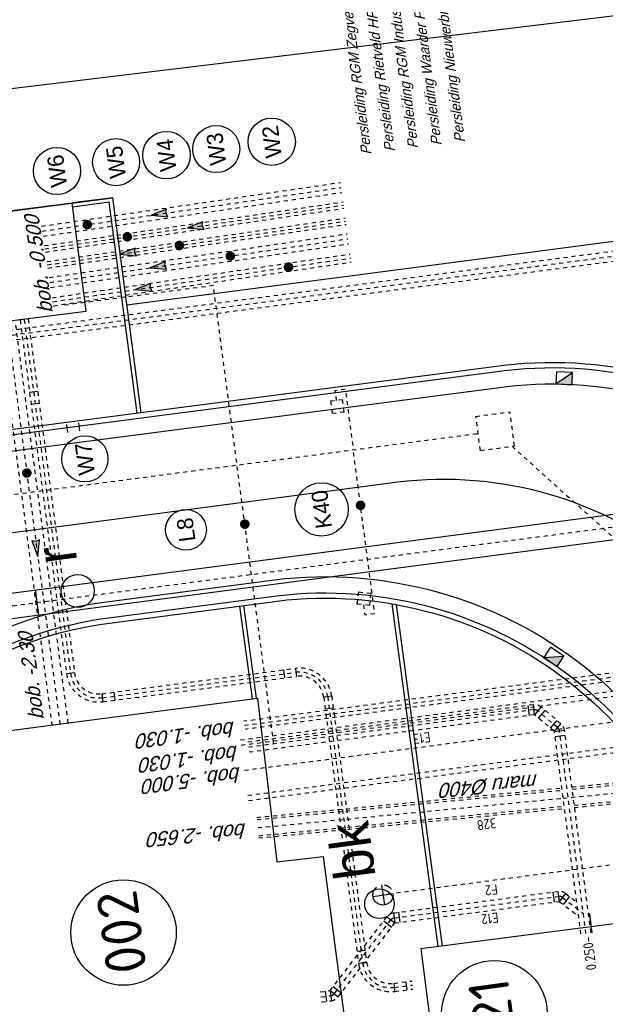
# Model space of a CAD drawing. Header units: metres. Extents: x 118052 to 118564, y 454784 to 455719.
# Tile 88 of 160: x 118210 to 118225, y 455366 to 455391. Entities that reach past the tile are written whole.
import ezdxf
from ezdxf.enums import TextEntityAlignment as Align

# ---------------------------------------------------------------- set-up
doc = ezdxf.new("R2010")
doc.units = ezdxf.units.M
doc.header["$LTSCALE"] = 0.5
for name, pattern in [('Tauw_HIDDEN2', [5.6, 4, -1.6]), ('Tauw_L_Center1', [13, 8, -1.67, 1.66, -1.67]), ('Tauw_L_Center2', [6.499, 4, -0.833, 0.833, -0.833]), ('Tauw_L_Center3', [4.338, 2.66, -0.556, 0.556, -0.566])]:
    doc.linetypes.add(name, pattern=pattern)
for name, color, linetype in [('_gebouwen', 7, 'Continuous'), ('_molgoot', 7, 'Continuous'), ('_ob10', 7, 'Continuous'), ('_straatkolk', 7, 'Continuous'), ('_tb13', 7, 'Continuous'), ('A06-001-01', 7, 'Continuous'), ('BHV plan', 7, 'Continuous'), ('Koningsstal VIEUWPORT', 254, 'Continuous'), ('TOPOD25', 6, 'Continuous'), ('TOPOD28', 6, 'Continuous'), ('ZU_B_-_-L999---LW_PE-160_pgr17__18_^200~-_-----', 1, 'Continuous'), ('ZU_B_-_-L999---LW_pvc200_pgr00__18_^200~-_-----', 1, 'Continuous'), ('ZU_B_-_-L999---LW_pvc250_pgr00__18_^200~-_-----', 1, 'Continuous'), ('ZU_B_-_AL999---LL_pvc250_vbr11__18_^200~N_-----', 1, 'Continuous'), ('ZU_B_-_AL999---LR_bet400-55_gw__18_^200~-_-----', 1, 'Continuous'), ('ZU_B_-_AL999---LR_bet400-55_gw__18_^200~N_-----', 1, 'Continuous'), ('ZU_B_-_AL999---LR_pvc200_vbr11__18_^200~N_-----', 1, 'Continuous'), ('ZU_B_-_AL999---LW_bet1250-130_gw__18_^200~N_-----', 1, 'Continuous'), ('ZU_B_-_AL999---LW_PE-160_pgr17__18_^200~-_-----', 1, 'Continuous'), ('ZU_B_-_AL999---LW_PE-160_pgr17__20_^200~M_-----', 1, 'Continuous'), ('ZU_B_-_AL999---LW_pvc200_pgr00__18_^200~-_-----', 1, 'Continuous'), ('ZU_B_-_AL999---LW_pvc200_pgr00__18_^200~N_-----', 1, 'Continuous'), ('ZU_B_-_AL999---LW_pvc200_pgr00__20_^200~M_-----', 1, 'Continuous'), ('ZU_B_-_AL999---LW_pvc250_pgr00__18_^200~-_-----', 1, 'Continuous'), ('ZU_B_-_AL999---LW_pvc250_pgr00__20_^200~M_-----', 1, 'Continuous'), ('ZU_B_-_AL999---LW_pvc400_vgr11__18_^200~N_-----', 1, 'Continuous'), ('ZU_B_-_AL999---LW_pvc400_vgr11__20_^200~M_-----', 1, 'Continuous'), ('ZU_B_-_EL999---LB_PE-90_sdr00~H_-----', 1, 'Tauw_L_Center2'), ('ZU_B_-_EL999---LL_pvc200_pgr00~H_-----', 1, 'Tauw_L_Center2'), ('ZU_B_-_EL999---LL_pvc200_pgr00~W_-----', 8, 'Tauw_HIDDEN2'), ('ZU_B_-_EL999---LL_pvc200_zgr00~W_-----', 8, 'Tauw_HIDDEN2'), ('ZU_B_-_EL999---LL_pvc250_sdr00~H_-----', 1, 'Tauw_L_Center2'), ('ZU_B_-_EL999---LL_pvc250_vbr11~H_-----', 1, 'Tauw_L_Center2'), ('ZU_B_-_EL999---LL_pvc250_vbr11~W_-----', 8, 'Tauw_HIDDEN2'), ('ZU_B_-_EL999---LR_bet400-55_gw~H_-----', 1, 'Tauw_L_Center2'), ('ZU_B_-_EL999---LR_bet400-55_gw~W_-----', 8, 'Tauw_HIDDEN2'), ('ZU_B_-_EL999---LR_pvc200_vbr11~H_-----', 1, 'Tauw_L_Center2'), ('ZU_B_-_EL999---LR_pvc200_vbr11~W_-----', 8, 'Tauw_HIDDEN2'), ('ZU_B_-_EL999---LW_bet1250-130_gw~H_-----', 1, 'Tauw_L_Center1'), ('ZU_B_-_EL999---LW_bet1250-130_gw~W_-----', 8, 'Tauw_HIDDEN2'), ('ZU_B_-_EL999---LW_PE-160_pgr17~H_-----', 1, 'Tauw_L_Center2'), ('ZU_B_-_EL999---LW_PE-160_pgr17~W_-----', 8, 'Tauw_HIDDEN2'), ('ZU_B_-_EL999---LW_pvc200_pgr00~H_-----', 1, 'Tauw_L_Center2'), ('ZU_B_-_EL999---LW_pvc200_pgr00~W_-----', 8, 'Tauw_HIDDEN2'), ('ZU_B_-_EL999---LW_pvc250_pgr00~H_-----', 1, 'Tauw_L_Center2'), ('ZU_B_-_EL999---LW_pvc250_pgr00~W_-----', 8, 'Tauw_HIDDEN2'), ('ZU_B_-_EL999---LW_pvc400_vgr11~H_-----', 1, 'Tauw_L_Center2'), ('ZU_B_-_EL999---LW_pvc400_vgr11~W_-----', 8, 'Tauw_HIDDEN2'), ('ZU_B_-_EL999---LX_onb250_sdr00~H_-----', 1, 'Tauw_L_Center2'), ('ZU_B_-_EL999---LX_onb250_sdr00~W_-----', 8, 'Tauw_HIDDEN2'), ('ZU_B_-_EL999---LX_onbXXX_sdr00~H_-----', 1, 'Tauw_L_Center2'), ('ZU_B_-_EL999---SYM_HYDRANT~-_001--', 1, 'Tauw_L_Center2'), ('ZU_B_-_EL999---SYM_RIOOLINSPECTIEPUT~-_002--', 2, 'Tauw_L_Center2'), ('ZU_B_-_ML999---LW_PE-160_pgr17__20_^200~M_-----', 1, 'Continuous'), ('ZU_B_-_ML999---LW_PE-160_pgr17~-_-----', 1, 'Tauw_L_Center3'), ('ZU_B_-_ML999---LW_pvc200_pgr00__20_^200~M_-----', 1, 'Continuous'), ('ZU_B_-_ML999---LW_pvc200_pgr00~-_-----', 1, 'Tauw_L_Center2'), ('ZU_B_-_ML999---LW_pvc250_pgr00__20_^200~M_-----', 1, 'Continuous'), ('ZU_B_-_ML999---LW_pvc250_pgr00~-_-----', 1, 'Tauw_L_Center2'), ('ZU_B_-_ML999---LW_pvc400_vgr11__20_^200~M_-----', 1, 'Continuous'), ('ZU_B_-_ML999---LW_pvc400_vgr11~-_-----', 1, 'Tauw_L_Center2'), ('ZU_B_-_XX------extern-LEIDINGEN', 231, 'Continuous'), ('ZU_N_-_AL999---LK_pvc125_sdr34__20_^200~M_-----', 7, 'Continuous'), ('ZU_N_-_AL999---LL_PE-90_sdr00__20_^200~M_-----', 7, 'Continuous'), ('ZU_N_-_EL999---LK_pvc125_sdr34~H_-----', 2, 'Tauw_L_Center2'), ('ZU_N_-_EL999---LL_PE-90_sdr00~H_-----', 2, 'Tauw_L_Center2'), ('ZU_N_-_EL999---LW_pvc630_pgr11~H_-----', 2, 'Tauw_L_Center2'), ('ZU_N_-_EL999---LW_pvc630_pgr11~W_-----', 2, 'Continuous'), ('ZU_N_-_EL999---SYM_STRAATKOLK~-_----c', 7, 'Tauw_L_Center2'), ('ZU_N_-_ML999---LK_pvc125_sdr34__20_^200~M_-----', 7, 'Continuous'), ('ZU_N_-_ML999---LL_PE-90_sdr00__20_^200~M_-----', 7, 'Continuous')]:
    doc.layers.add(name, color=color, linetype=linetype)
doc.layers.add('_hekwerk', color=7, linetype='Continuous', lineweight=50)
doc.styles.add('ISOCPEUR', font='isocpeur.ttf', dxfattribs={"height": 2.5})
doc.styles.add('ROMANS', font='tcb_ltype.shx')
doc.styles.add('tcb_isocp', font='tcb_isocp.shx')
doc.styles.add('WB025', font='ISO.SHX', dxfattribs={"height": 2.5})

# ---------------------------------------------------------------- blocks, each defined once
blk = doc.blocks.new('*U9')
at = {"layer": '_straatkolk'}
blk.add_hatch(color=256, dxfattribs=at).paths.add_polyline_path([(0.2, -0.15), (0.2, 0.15), (-0.2, -0.15)])
blk.add_lwpolyline([(0.2, -0.15), (0.2, 0.15), (-0.2, 0.15), (-0.2, -0.15)], close=True, dxfattribs=at)
blk.add_lwpolyline([(-0.2, -0.15), (0.2, 0.15)], dxfattribs=at)
blk = doc.blocks.new('66')
at = {"linetype": 'Continuous'}
blk.add_circle((0, 0), 0.365, dxfattribs=at)
at = {"linetype": 'Continuous', "style": 'ROMANS'}
blk.add_text('bk', height=1, dxfattribs=at).set_placement((0.683, 0))
blk = doc.blocks.new('81')
at = {"linetype": 'Continuous'}
blk.add_circle((0, 0), 0.408, dxfattribs=at)
at = {"linetype": 'Continuous', "style": 'ROMANS'}
blk.add_text('r', height=1, dxfattribs=at).set_placement((0.731, -0.086))
blk = doc.blocks.new('zuhydrt1')
for p, q in [((0, -0.5), (0, 0.504)), ((-0.5, 0), (0.5, 0))]:
    blk.add_line(p, q)
at = {"color": 15}
blk.add_line((0, -0.5), (0, -0.5), dxfattribs=at)
blk.add_line((0, -0.5), (0, -0.5), dxfattribs=at)
blk.add_circle((0, 0), 0.5)
blk = doc.blocks.new('zustrmr')
at = {"color": 0}
blk.add_line((1, 0.24), (0, 0), dxfattribs=at)
for p, q in [((0, 0), (1, -0.24)), ((0.92, 0), (1, 0.24)), ((1, -0.24), (0.92, 0))]:
    blk.add_line(p, q)
for points in [[(0, 0), (1, 0.24), (0.92, 0)], [(0, 0), (1, -0.24), (0.92, 0)]]:
    blk.add_solid(points, dxfattribs=at)
blk = doc.blocks.new('Leidingen')
at = {"layer": 'ZU_B_-_-L999---LW_PE-160_pgr17__18_^200~-_-----'}
for points in [[(-70116.5, 13405.5, 0, 96, 0), (-70116.5, 13117.5, 0, 0, 0), (-70116.5, 11494.9, 0, 0, 0), (-68927, 11494.9, 0, 0, 0)], [(-69716.5, 13405.5, 0, 96, 0), (-69716.5, 13117.5, 0, 0, 0), (-69716.5, 12060.4, 0, 0, 0), (-68927, 12060.4, 0, 0, 0)]]:
    blk.add_lwpolyline(points, format="xyseb", dxfattribs=at)
at = {"layer": 'ZU_B_-_-L999---LW_pvc200_pgr00__18_^200~-_-----'}
blk.add_lwpolyline([(-71036.6, 13405.5, 0, 96, 0), (-71036.6, 13117.5, 0, 0, 0), (-71036.6, 10359.3, 0, 0, 0), (-68927, 10359.3, 0, 0, 0)], format="xyseb", dxfattribs=at)
at = {"layer": 'ZU_B_-_-L999---LW_pvc250_pgr00__18_^200~-_-----'}
blk.add_lwpolyline([(-70556.6, 13405.5, 0, 96, 0), (-70556.6, 13117.5, 0, 0, 0), (-70556.6, 10915.9, 0, 0, 0), (-68927, 10915.9, 0, 0, 0)], format="xyseb", dxfattribs=at)
at = {"layer": 'ZU_B_-_-L999---LW_pvc250_pgr00__18_^200~-_-----', "flags": 128}
blk.add_lwpolyline([(-69276.4, 13405.5, 0, 96, 0), (-69276.4, 13117.5, 0, 0, 0), (-69276.4, 12641.5, 0, 0, 0), (-68927, 12641.5, 0, 0, 0)], format="xyseb", dxfattribs=at)
at = {"layer": 'ZU_B_-_EL999---LB_PE-90_sdr00~H_-----'}
blk.add_lwpolyline([(-129822, 7212.6), (-86741.2, 7203), (-86741.9, 14553.5)], dxfattribs=at)
at = {"layer": 'ZU_B_-_EL999---LL_pvc200_pgr00~H_-----'}
blk.add_lwpolyline([(-71499.4, 21598.1), (-80309.7, 21598.1, 0.4142136), (-81009.7, 20898.1), (-81009.7, 16071.7, -0.4142136), (-81709.7, 15371.7), (-88343.7, 15371.7, 0.4142136), (-89043.7, 14671.7), (-89043.7, 14222)], format="xyb", dxfattribs=at)
at = {"layer": 'ZU_B_-_EL999---LL_pvc200_pgr00~W_-----', "linetype": 'Continuous'}
for p, q in [((-80309.7, 21498.1), (-80309.7, 21698.1)), ((-73299.4, 21498.1), (-73299.4, 21698.1)), ((-80909.7, 20898.1), (-81109.7, 20898.1)), ((-80909.7, 20598.1), (-81109.7, 20598.1)), ((-80909.7, 16371.7), (-81109.7, 16371.7)), ((-80909.7, 16071.7), (-81109.7, 16071.7)), ((-88343.7, 15271.7), (-88343.7, 15471.7)), ((-88043.7, 15271.7), (-88043.7, 15471.7)), ((-82009.7, 15271.7), (-82009.7, 15471.7)), ((-81709.7, 15271.7), (-81709.7, 15471.7)), ((-88943.7, 14671.7), (-89143.7, 14671.7)), ((-88943.7, 14371.7), (-89143.7, 14371.7))]:
    blk.add_line(p, q, dxfattribs=at)
at = {"layer": 'ZU_B_-_EL999---LL_pvc200_pgr00~W_-----'}
for points in [[(-71499.4, 21698.1), (-80309.7, 21698.1, 0.4142136), (-81109.7, 20898.1), (-81109.7, 16071.7, -0.4142136), (-81709.7, 15471.7), (-88343.7, 15471.7, 0.4142136), (-89143.7, 14671.7), (-89143.7, 14222)], [(-71499.4, 21498.1), (-80309.7, 21498.1, 0.4142136), (-80909.7, 20898.1), (-80909.7, 16071.7, -0.4142136), (-81709.7, 15271.7), (-88343.7, 15271.7, 0.4142136), (-88943.7, 14671.7), (-88943.7, 14222)]]:
    blk.add_lwpolyline(points, format="xyb", dxfattribs=at)
at = {"layer": 'ZU_B_-_EL999---LL_pvc200_zgr00~W_-----', "linetype": 'Continuous'}
for p, q in [((-73599.4, 21498.1), (-73599.4, 21698.1)), ((-73299.4, 21498.1), (-73299.4, 21698.1)), ((-74199.4, 20898.1), (-74399.4, 20898.1)), ((-74199.4, 20598.1), (-74399.4, 20598.1))]:
    blk.add_line(p, q, dxfattribs=at)
at = {"layer": 'ZU_B_-_EL999---LL_pvc250_vbr11~H_-----'}
for points in [[(-88341.4, 9803.3), (-83290.5, 9802.2, 0.1865751), (-83205.1, 9835.2), (-82733.1, 10264.2, 0.2113894), (-82691.5, 10358.2), (-82692.2, 17502.1)], [(-89042.1, 16503.5), (-89042, 16255.9, 0.1989124), (-89004.8, 16166.1), (-87379.1, 14540.6, -0.1989124), (-87341.9, 14450.8), (-87341.5, 10355.7, -0.1989524), (-87378.7, 10265.9), (-87841.4, 9803.2)]]:
    blk.add_lwpolyline(points, format="xyb", dxfattribs=at)
at = {"layer": 'ZU_B_-_EL999---LL_pvc250_vbr11~W_-----', "linetype": 'Continuous'}
for p, q in [((-88917.1, 16380.9), (-89167.1, 16380.8)), ((-88917, 16255.9), (-89167, 16255.8)), ((-88916.5, 16254.5), (-89093.2, 16077.7)), ((-88828.1, 16166.1), (-89004.8, 15989.3)), ((-87379.1, 14717.4), (-87555.9, 14540.6)), ((-87290.7, 14629), (-87467.5, 14452.2)), ((-87216.9, 14450.8), (-87466.9, 14450.8)), ((-87216.9, 14325.8), (-87466.9, 14325.8)), ((-87216.5, 10480.7), (-87466.5, 10480.7)), ((-82816.5, 10483.2), (-82566.5, 10483.2)), ((-87378.7, 10089.1), (-87555.5, 10265.9)), ((-87290.3, 10177.5), (-87467.1, 10354.3)), ((-87216.5, 10355.7), (-87466.5, 10355.7)), ((-82909.6, 10272.6), (-82741.5, 10087.6)), ((-82817.1, 10356.7), (-82649, 10171.6)), ((-82816.5, 10358.2), (-82566.5, 10358.2)), ((-83196.6, 10011.8), (-83028.5, 9826.8)), ((-83415.5, 9927.3), (-83415.6, 9677.3)), ((-83290.5, 9927.2), (-83290.6, 9677.2)), ((-83289.2, 9927.7), (-83121, 9742.7))]:
    blk.add_line(p, q, dxfattribs=at)
at = {"layer": 'ZU_B_-_EL999---LL_pvc250_vbr11~W_-----'}
for points in [[(-88341.5, 9678.3), (-83290.6, 9677.2, 0.1865751), (-83121, 9742.7), (-82649, 10171.6, 0.2113894), (-82566.5, 10358.2), (-82567.2, 17502.1)], [(-88341.4, 9928.3), (-83290.5, 9927.2, 0.1865751), (-83289.2, 9927.7), (-82817.1, 10356.7, 0.2113894), (-82816.5, 10358.2), (-82817.2, 17502.1)], [(-89167.1, 16503.5), (-89167, 16255.8, 0.1989124), (-89093.2, 16077.7), (-87467.5, 14452.2, -0.1989124), (-87466.9, 14450.8), (-87466.5, 10355.7, -0.1989524), (-87467.1, 10354.3), (-87893.2, 9928.2)], [(-88917.1, 16503.5), (-88917, 16255.9, 0.1989124), (-88916.5, 16254.5), (-87290.7, 14629, -0.1989124), (-87216.9, 14450.8), (-87216.5, 10355.7, -0.1989524), (-87290.3, 10177.5), (-87539.7, 9928.1)]]:
    blk.add_lwpolyline(points, format="xyb", dxfattribs=at)
at = {"layer": 'ZU_B_-_EL999---LR_bet400-55_gw~H_-----'}
for points in [[(-84692.2, 17502.5), (-84950.4, 9927.6)], [(-84950.4, 9927.6), (-85029.7, 7602.6)]]:
    blk.add_lwpolyline(points, dxfattribs=at)
at = {"layer": 'ZU_B_-_EL999---LR_bet400-55_gw~W_-----'}
for points in [[(-84947, 17511.2), (-85205.3, 9936.3)], [(-84892, 17509.3), (-85150.3, 9934.4)], [(-84492.3, 17495.7), (-84750.5, 9920.8)], [(-84437.3, 17493.8), (-84695.5, 9918.9)], [(-85213.8, 9686.3), (-85277.7, 7811.3)], [(-85158.8, 9684.4), (-85222.7, 7809.4)], [(-84759, 9670.8), (-84823, 7795.8)], [(-84704.1, 9668.9), (-84768, 7793.9)]]:
    blk.add_lwpolyline(points, dxfattribs=at)
at = {"layer": 'ZU_B_-_EL999---LR_pvc200_vbr11~H_-----'}
blk.add_lwpolyline([(-82142.2, 17502), (-82141.2, 7804, -0.4143046), (-82243.3, 7702), (-96441.2, 7705.1), (-118139.3, 7709.8)], format="xyb", dxfattribs=at)
at = {"layer": 'ZU_B_-_EL999---LR_pvc200_vbr11~W_-----'}
for points in [[(-96441.2, 7605.1), (-82243.3, 7602, 0.4143046), (-82041.2, 7804), (-82042.2, 17502)], [(-96441.2, 7805.1), (-82243.2, 7802, 0.4143046), (-82241.2, 7804), (-82242.2, 17502)]]:
    blk.add_lwpolyline(points, format="xyb", dxfattribs=at)
at = {"layer": 'ZU_B_-_EL999---LW_bet1250-130_gw~H_-----'}
blk.add_lwpolyline([(-83242.2, 17647.9), (-83237.2, -34962.7)], dxfattribs=at)
at = {"layer": 'ZU_B_-_EL999---LW_bet1250-130_gw~W_-----'}
for points in [[(-83997.2, 17647.8), (-83992.1, -35417.6)], [(-83867.2, 17647.8), (-83862.1, -35339.3)], [(-82617.2, 17648), (-82612.2, -34586.1)], [(-82487.2, 17648), (-82482.2, -34507.8)]]:
    blk.add_lwpolyline(points, dxfattribs=at)
at = {"layer": 'ZU_B_-_EL999---LW_PE-160_pgr17~H_-----'}
for points in [[(-70228.5, 20856.2), (-70116.5, 13405.5)], [(-69828.5, 20863), (-69716.5, 13405.5)]]:
    blk.add_lwpolyline(points, dxfattribs=at)
at = {"layer": 'ZU_B_-_EL999---LW_PE-160_pgr17~W_-----'}
for points in [[(-70308.5, 20855), (-70196.5, 13404.3)], [(-70148.5, 20857.4), (-70036.5, 13406.7)], [(-69908.5, 20861.8), (-69796.5, 13404.3)], [(-69748.6, 20864.2), (-69636.5, 13406.7)]]:
    blk.add_lwpolyline(points, dxfattribs=at)
at = {"layer": 'ZU_B_-_EL999---LW_pvc200_pgr00~H_-----'}
blk.add_lwpolyline([(-71148.3, 20840.1), (-71036.6, 13405.5)], dxfattribs=at)
at = {"layer": 'ZU_B_-_EL999---LW_pvc200_pgr00~W_-----'}
for points in [[(-71248.3, 20838.6), (-71136.6, 13404)], [(-71048.4, 20841.6), (-70936.6, 13407)]]:
    blk.add_lwpolyline(points, dxfattribs=at)
at = {"layer": 'ZU_B_-_EL999---LW_pvc250_pgr00~H_-----'}
for points in [[(-70668.4, 20848.7), (-70556.6, 13405.5)], [(-69388.6, 20870.5), (-69276.4, 13405.5)]]:
    blk.add_lwpolyline(points, dxfattribs=at)
at = {"layer": 'ZU_B_-_EL999---LW_pvc250_pgr00~W_-----'}
for points in [[(-70793.4, 20846.9), (-70681.5, 13403.7)], [(-70543.4, 20850.6), (-70431.6, 13407.4)], [(-69513.6, 20868.6), (-69401.4, 13403.7)], [(-69263.6, 20872.4), (-69151.4, 13407.4)]]:
    blk.add_lwpolyline(points, dxfattribs=at)
at = {"layer": 'ZU_B_-_EL999---LW_pvc400_vgr11~H_-----'}
blk.add_lwpolyline([(-71601.2, 22027.8), (-81533, 22022.2)], dxfattribs=at)
at = {"layer": 'ZU_B_-_EL999---LW_pvc400_vgr11~W_-----'}
for points in [[(-71601.3, 22227.8), (-81533.1, 22222.2)], [(-71601.1, 21827.8), (-81532.9, 21822.2)]]:
    blk.add_lwpolyline(points, dxfattribs=at)
at = {"layer": 'ZU_B_-_EL999---LX_onb250_sdr00~H_-----'}
blk.add_lwpolyline([(-158609.8, -31858), (-71837.7, -29284.5), (-71842.9, 24814.9)], dxfattribs=at)
at = {"layer": 'ZU_B_-_EL999---LX_onb250_sdr00~W_-----'}
for points in [[(-158613.5, -31733), (-71962.7, -29163.1), (-71967.9, 24814.9)], [(-158606.1, -31982.9), (-71712.7, -29405.8), (-71717.9, 24814.9)]]:
    blk.add_lwpolyline(points, dxfattribs=at)
at = {"layer": 'ZU_B_-_EL999---LX_onbXXX_sdr00~H_-----'}
for points in [[(-75744, 36833.8), (-75741.5, 10839.6)], [(-76166.5, 10050.5), (-84540.8, 2877)]]:
    blk.add_lwpolyline(points, dxfattribs=at)
at = {"layer": 'ZU_B_-_EL999---SYM_RIOOLINSPECTIEPUT~-_002--'}
for p, q in [((-76166.5, 10839.5), (-75316.5, 10839.6)), ((-76166.5, 10839.5), (-76166.4, 9989.5)), ((-75316.5, 10839.6), (-75316.4, 9989.6)), ((-76166.4, 9989.5), (-75316.4, 9989.6))]:
    blk.add_line(p, q, dxfattribs=at)
at = {"layer": 'ZU_B_-_ML999---LW_PE-160_pgr17__20_^200~M_-----', "flags": 128}
for points in [[(-69797.6, 18804.4, 0, 0, 0), (-69917.6, 18802.1, 0, 91.8, 0), (-69908.4, 18802.2, 91.8, 169.7, 0), (-69882.5, 18802.8, 169.7, 221.7, 0), (-69843.5, 18803.5, 221.7, 240, 0), (-69797.6, 18804.4, 240, 221.7, 0), (-69751.7, 18805.3, 221.7, 169.7, 0), (-69712.8, 18806, 169.7, 91.8, 0), (-69686.8, 18806.5, 91.8, 0, 0), (-69677.6, 18806.7, 0, 0, 0), (-69797.6, 18804.4, 0, 0, 0), (-68514.5, 18829.2, 0, 0, 0)], [(-70178.9, 17555.6, 0, 0, 0), (-70298.9, 17554.1, 0, 91.8, 0), (-70289.7, 17554.2, 91.8, 169.7, 0), (-70263.7, 17554.6, 169.7, 221.7, 0), (-70224.8, 17555, 221.7, 240, 0), (-70178.9, 17555.6, 240, 221.7, 0), (-70133, 17556.1, 221.7, 169.7, 0), (-70094, 17556.6, 169.7, 91.8, 0), (-70068, 17556.9, 91.8, 0, 0), (-70058.9, 17557, 0, 0, 0), (-70178.9, 17555.6, 0, 0, 0), (-68511.7, 17575.8, 0, 0, 0)]]:
    blk.add_lwpolyline(points, format="xyseb", dxfattribs=at)
at = {"layer": 'ZU_B_-_ML999---LW_PE-160_pgr17__20_^200~M_-----'}
for centre, radius in [((-67933.3, 18840.4), 581.2), ((-67924.6, 17582.9), 587.2)]:
    blk.add_circle(centre, radius, dxfattribs=at)
at = {"layer": 'ZU_B_-_ML999---LW_pvc200_pgr00__20_^200~M_-----', "flags": 128}
blk.add_lwpolyline([(-71059.8, 14951.5, 0, 0, 0), (-71179.8, 14951.1, 0, 91.8, 0), (-71170.7, 14951.2, 91.8, 169.7, 0), (-71144.7, 14951.2, 169.7, 221.7, 0), (-71105.8, 14951.4, 221.7, 240, 0), (-71059.8, 14951.5, 240, 221.7, 0), (-71013.9, 14951.6, 221.7, 169.7, 0), (-70975, 14951.7, 169.7, 91.8, 0), (-70949, 14951.8, 91.8, 0, 0), (-70939.8, 14951.8, 0, 0, 0), (-71059.8, 14951.5, 0, 0, 0), (-68519.3, 14958.9, 0, 0, 0)], format="xyseb", dxfattribs=at)
at = {"layer": 'ZU_B_-_ML999---LW_pvc200_pgr00__20_^200~M_-----'}
blk.add_circle((-67934, 14960.6), 585.3, dxfattribs=at)
at = {"layer": 'ZU_B_-_ML999---LW_pvc250_pgr00__20_^200~M_-----', "flags": 128}
for points in [[(-69371.7, 19745.2, 0, 0, 0), (-69483, 19700.3, 0, 91.8, 0), (-69474.5, 19703.7, 91.8, 169.7, 0), (-69450.4, 19713.4, 169.7, 221.7, 0), (-69414.3, 19728, 221.7, 240, 0), (-69371.7, 19745.2, 240, 221.7, 0), (-69329.1, 19762.4, 221.7, 169.7, 0), (-69293, 19776.9, 169.7, 91.8, 0), (-69268.9, 19786.7, 91.8, 0, 0), (-69260.4, 19790.1, 0, 0, 0), (-69371.7, 19745.2, 0, 0, 0), (-68500.9, 20096.4, 0, 0, 0)], [(-70600.7, 16343.1, 0, 0, 0), (-70720.7, 16343.1, 0, 91.8, 0), (-70711.6, 16343.1, 91.8, 169.7, 0), (-70685.6, 16343.1, 169.7, 221.7, 0), (-70646.6, 16343.1, 221.7, 240, 0), (-70600.7, 16343.1, 240, 221.7, 0), (-70554.8, 16343.1, 221.7, 169.7, 0), (-70515.8, 16343.1, 169.7, 91.8, 0), (-70489.9, 16343.1, 91.8, 0, 0), (-70480.7, 16343.1, 0, 0, 0), (-70600.7, 16343.1, 0, 0, 0), (-68515.2, 16343.2, 0, 0, 0)]]:
    blk.add_lwpolyline(points, format="xyseb", dxfattribs=at)
at = {"layer": 'ZU_B_-_ML999---LW_pvc250_pgr00__20_^200~M_-----'}
for centre, radius in [((-67960.3, 20314.5), 583), ((-67934, 16343.2), 581.2)]:
    blk.add_circle(centre, radius, dxfattribs=at)
at = {"layer": 'ZU_B_-_ML999---LW_pvc400_vgr11__20_^200~M_-----', "flags": 128}
blk.add_lwpolyline([(-75262.3, 22026.1, 0, 0, 0), (-75275.3, 22145.4, 0, 91.8, 0), (-75274.3, 22136.3, 91.8, 169.7, 0), (-75271.5, 22110.5, 169.7, 221.7, 0), (-75267.3, 22071.8, 221.7, 240, 0), (-75262.3, 22026.1, 240, 221.7, 0), (-75257.4, 21980.5, 221.7, 169.7, 0), (-75253.1, 21941.7, 169.7, 91.8, 0), (-75250.3, 21915.9, 91.8, 0, 0), (-75249.3, 21906.8, 0, 0, 0), (-75262.3, 22026.1, 0, 0, 0), (-75164.1, 21123.8, 0, 0, 0)], format="xyseb", dxfattribs=at)
at = {"layer": 'ZU_B_-_ML999---LW_pvc400_vgr11__20_^200~M_-----'}
blk.add_circle((-75102.5, 20557.3), 569.9, dxfattribs=at)
at = {"layer": 'ZU_B_-_XX------extern-LEIDINGEN'}
for p in [(-88341.5, 9648.3), (-87863.3, 9678.2)]:
    blk.add_line(p, (-87863.3, 9648.2), dxfattribs=at)
at = {"layer": 'ZU_N_-_EL999---LK_pvc125_sdr34~H_-----', "flags": 128}
for points in [[(-79568.9, 14202), (-79818.9, 14202), (-79818.9, 13952), (-75741.8, 13952.3)], [(-74479.6, 14202), (-74229.6, 14202), (-74229.6, 13952), (-75741.8, 13952.3)]]:
    blk.add_lwpolyline(points, dxfattribs=at)
at = {"layer": 'ZU_N_-_EL999---LL_PE-90_sdr00~H_-----'}
for points in [[(-71270.6, 16851.5), (-71272.8, 20638.2)], [(-82692.1, 16845.1), (-71270.6, 16851.5)]]:
    blk.add_lwpolyline(points, dxfattribs=at)
at = {"layer": 'ZU_N_-_EL999---LW_pvc630_pgr11~H_-----'}
blk.add_lwpolyline([(-99743.9, 26851), (-82522.8, 26851, -0.1989124), (-80295.4, 25928.4), (-79389.4, 25022.4, -0.1989124), (-78466.8, 22795), (-78466.8, -34095.2)], format="xyb", dxfattribs=at)
at = {"layer": 'ZU_N_-_EL999---LW_pvc630_pgr11~W_-----', "linetype": 'Continuous'}
blk.add_line((-78151.8, 22195), (-78781.8, 22195), dxfattribs=at)
at = {"layer": 'ZU_N_-_EL999---LW_pvc630_pgr11~W_-----'}
for points in [[(-99743.9, 27166), (-82522.8, 27166, -0.1989124), (-80072.7, 26151.1), (-79166.7, 25245.1, -0.1989124), (-78151.8, 22795), (-78151.8, -34095.2)], [(-99743.9, 26536), (-82522.8, 26536, -0.1989124), (-80518.2, 25705.6), (-79612.2, 24799.6, -0.1989124), (-78781.8, 22795), (-78781.8, -34095.2)]]:
    blk.add_lwpolyline(points, format="xyb", dxfattribs=at)
at = {"layer": 'ZU_N_-_EL999---SYM_STRAATKOLK~-_----c', "lineweight": -3}
for points in [[(-79532.9, 14347.6), (-79241.7, 14275.7), (-79313.6, 13984.4), (-79604.8, 14056.3)], [(-74479.6, 14352), (-74779.6, 14352), (-74779.6, 14052), (-74479.6, 14052)]]:
    blk.add_lwpolyline(points, close=True, dxfattribs=at)
at = {"layer": 'ZU_N_-_ML999---LK_pvc125_sdr34__20_^200~M_-----', "flags": 128}
blk.add_lwpolyline([(-77125.7, 13952.2, 0, 0, 0), (-77128.8, 13832.3, 0, 91.8, 0), (-77128.6, 13841.4, 91.8, 169.7, 0), (-77127.9, 13867.4, 169.7, 221.7, 0), (-77126.9, 13906.3, 221.7, 240, 0), (-77125.7, 13952.2, 240, 221.7, 0), (-77124.4, 13998.1, 221.7, 169.7, 0), (-77123.4, 14037.1, 169.7, 91.8, 0), (-77122.7, 14063, 91.8, 0, 0), (-77122.5, 14072.2, 0, 0, 0), (-77125.7, 13952.2, 0, 0, 0), (-77117.5, 14260.9, 0, 0, 0)], format="xyseb", dxfattribs=at)
at = {"layer": 'ZU_N_-_ML999---LK_pvc125_sdr34__20_^200~M_-----'}
blk.add_circle((-77100, 14920.4), 659.8, dxfattribs=at)
at = {"layer": 'ZU_N_-_ML999---LL_PE-90_sdr00__20_^200~M_-----', "flags": 128}
blk.add_lwpolyline([(-77215.6, 16848.2, 0, 0, 0), (-77219.8, 16728.3, 0, 91.8, 0), (-77219.4, 16737.4, 91.8, 169.7, 0), (-77218.5, 16763.4, 169.7, 221.7, 0), (-77217.2, 16802.3, 221.7, 240, 0), (-77215.6, 16848.2, 240, 221.7, 0), (-77214, 16894.1, 221.7, 169.7, 0), (-77212.7, 16933, 169.7, 91.8, 0), (-77211.8, 16959, 91.8, 0, 0), (-77211.5, 16968.1, 0, 0, 0), (-77215.6, 16848.2, 0, 0, 0), (-77182.6, 17805, 0, 0, 0)], format="xyseb", dxfattribs=at)
at = {"layer": 'ZU_N_-_ML999---LL_PE-90_sdr00__20_^200~M_-----'}
blk.add_circle((-77165.3, 18308.9), 504.3, dxfattribs=at)
at = {"layer": 'TOPOD25', "xscale": 999.9999999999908, "yscale": 999.9999999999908, "zscale": 999.9999999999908, "rotation": 0.2803370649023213}
blk.add_blockref('66', (-86946.8, 14768.7), dxfattribs=at)
at = {"layer": 'TOPOD28', "xscale": 1000.000000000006, "yscale": 1000.000000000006, "zscale": 1000.000000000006, "rotation": 0.2803370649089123}
blk.add_blockref('81', (-78315.7, 21155), dxfattribs=at)
at = {"layer": 'ZU_B_-_EL999---SYM_HYDRANT~-_001--', "xscale": 500.0000000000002, "yscale": 500.0000000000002, "zscale": 500.0000000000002, "rotation": 181.435440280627}
blk.add_blockref('zuhydrt1', (-86741.9, 14653.5), dxfattribs=at)
at = {"layer": 'ZU_B_-_ML999---LW_PE-160_pgr17~-_-----'}
for p, xscale, yscale, zscale, rotation in [((-70201.3, 19045.1), 399.9999999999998, 399.9999999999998, 399.9999999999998, 270.8609950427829), ((-69775, 17300.7), 399.9999999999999, 399.9999999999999, 399.9999999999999, 270.8609950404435)]:
    blk.add_blockref('zustrmr', p, dxfattribs=dict(at, xscale=xscale, yscale=yscale, zscale=zscale, rotation=rotation))
at = {"layer": 'ZU_B_-_ML999---LW_pvc200_pgr00~-_-----', "xscale": 400, "yscale": 400, "zscale": 400, "rotation": 270.8609950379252}
blk.add_blockref('zustrmr', (-71117.3, 18773.9), dxfattribs=at)
at = {"layer": 'ZU_B_-_ML999---LW_pvc250_pgr00~-_-----'}
for p, xscale, yscale, zscale, rotation in [((-70630.8, 18346.5), 400.0000000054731, 400.0000000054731, 400.0000000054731, 270.8609950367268), ((-69347.8, 18152.4), 400, 400, 400, 270.8609950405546)]:
    blk.add_blockref('zustrmr', p, dxfattribs=dict(at, xscale=xscale, yscale=yscale, zscale=zscale, rotation=rotation))
at = {"layer": 'ZU_B_-_ML999---LW_pvc400_vgr11~-_-----', "xscale": 400.0000000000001, "yscale": 400.0000000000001, "zscale": 400.0000000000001, "rotation": 0.03226411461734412}
blk.add_blockref('zustrmr', (-77339.4, 22024.6), dxfattribs=at)
at = {"layer": 'ZU_B_-_AL999---LL_pvc250_vbr11__18_^200~N_-----', "style": 'tcb_isocp', "oblique": 20.00024}
blk.add_text('bob. -1.030', height=360, rotation=90.00544, dxfattribs=at).set_placement((-82610.9, 17728.6))
at = {"layer": 'ZU_B_-_AL999---LR_bet400-55_gw__18_^200~-_-----', "style": 'tcb_isocp', "oblique": 20.00024}
blk.add_text('maru %%C400', height=360, rotation=88.04744, dxfattribs=at).set_placement((-84277, 10468.5))
at = {"layer": 'ZU_B_-_AL999---LR_bet400-55_gw__18_^200~N_-----', "style": 'tcb_isocp', "oblique": 20.00024}
blk.add_text('bob. -2.650', height=360, rotation=88.04744, dxfattribs=at).set_placement((-84543.7, 17770.6))
at = {"layer": 'ZU_B_-_AL999---LR_pvc200_vbr11__18_^200~N_-----', "style": 'tcb_isocp', "oblique": 20}
blk.add_text('bob. -1.030', height=360, rotation=90.00544, dxfattribs=at).set_placement((-82011.1, 17728.8))
at = {"layer": 'ZU_B_-_AL999---LW_bet1250-130_gw__18_^200~N_-----', "style": 'tcb_isocp', "oblique": 20.00024}
blk.add_text('bob. -5.000', height=360, rotation=90.00544, dxfattribs=at).set_placement((-83142.3, 17728.6))
at = {"layer": 'ZU_B_-_AL999---LW_PE-160_pgr17__18_^200~-_-----', "style": 'tcb_isocp', "oblique": 20.00024}
for s, p in [('Persleiding Rietveld HPE %%129160', (-68567, 11969.2)), ('Persleiding RGM Industrie HPE %%129160', (-68567, 11386.4))]:
    blk.add_text(s, height=250, dxfattribs=at).set_placement(p)
at = {"layer": 'ZU_B_-_AL999---LW_PE-160_pgr17__20_^200~M_-----', "style": 'tcb_isocp'}
for s, p in [('W5', (-67933.3, 18840.4)), ('W4', (-67924.6, 17582.9))]:
    blk.add_text(s, height=400, dxfattribs=at).set_placement(p, align=Align.MIDDLE)
at = {"layer": 'ZU_B_-_AL999---LW_pvc200_pgr00__18_^200~-_-----', "style": 'tcb_isocp', "oblique": 20.00024}
blk.add_text('Persleiding Nieuwerbrug PVC %%129200', height=250, dxfattribs=at).set_placement((-68567, 10220.6))
at = {"layer": 'ZU_B_-_AL999---LW_pvc200_pgr00__18_^200~N_-----', "style": 'tcb_isocp', "oblique": 20.00024}
blk.add_text('bob. -0.500', height=360, rotation=0.86099, dxfattribs=at).set_placement((-71415.3, 20870.8))
at = {"layer": 'ZU_B_-_AL999---LW_pvc200_pgr00__20_^200~M_-----', "style": 'tcb_isocp'}
blk.add_text('W2', height=400, dxfattribs=at).set_placement((-67934, 14960.6), align=Align.MIDDLE)
at = {"layer": 'ZU_B_-_AL999---LW_pvc250_pgr00__18_^200~-_-----', "style": 'tcb_isocp', "oblique": 20.00024}
for s, p in [('Persleiding RGM Zegveld PVC %%129250', (-68567, 12553.9)), ('Persleiding Waarder PVC %%129250', (-68567, 10805.3))]:
    blk.add_text(s, height=250, dxfattribs=at).set_placement(p)
at = {"layer": 'ZU_B_-_AL999---LW_pvc250_pgr00__20_^200~M_-----', "style": 'tcb_isocp'}
for s, p in [('W6', (-67960.3, 20314.5)), ('W3', (-67934, 16343.2))]:
    blk.add_text(s, height=400, dxfattribs=at).set_placement(p, align=Align.MIDDLE)
at = {"layer": 'ZU_B_-_AL999---LW_pvc400_vgr11__18_^200~N_-----', "style": 'tcb_isocp', "oblique": 20.00024}
blk.add_text('bob. -2.30', height=360, rotation=0.03226, dxfattribs=at).set_placement((-81348, 22399.4))
at = {"layer": 'ZU_B_-_AL999---LW_pvc400_vgr11__20_^200~M_-----', "style": 'tcb_isocp'}
blk.add_text('W7', height=400, dxfattribs=at).set_placement((-75102.5, 20557.3), align=Align.MIDDLE)
at = {"layer": 'ZU_B_-_EL999---LB_PE-90_sdr00~H_-----', "style": 'WB025'}
blk.add_text('F2', height=250, rotation=90.00544, dxfattribs=at).set_placement((-86842.6, 11823.8))
at = {"layer": 'ZU_B_-_EL999---LL_pvc250_sdr00~H_-----', "style": 'WB025'}
for s, rotation, p in [('E12', 90.00544, (-87536.3, 11895.2)), ('0.250-', 0.00544, (-89256.7, 9659.1))]:
    blk.add_text(s, height=250, rotation=rotation, dxfattribs=at).set_placement(p)
at = {"layer": 'ZU_B_-_EL999---LL_pvc250_vbr11~H_-----', "style": 'WB025'}
blk.add_text('E13', height=250, rotation=90.00544, dxfattribs=at).set_placement((-82898.1, 12983.1))
at = {"layer": 'ZU_B_-_EL999---LR_bet400-55_gw~H_-----', "style": 'WB025'}
blk.add_text('328', height=250, rotation=90.00544, dxfattribs=at).set_placement((-85217.2, 11646.9))
at = {"layer": 'ZU_N_-_AL999---LK_pvc125_sdr34__20_^200~M_-----', "style": 'tcb_isocp'}
blk.add_text('K40', height=400, dxfattribs=at).set_placement((-77100, 14920.4), align=Align.MIDDLE)
at = {"layer": 'ZU_N_-_AL999---LL_PE-90_sdr00__20_^200~M_-----', "style": 'tcb_isocp'}
blk.add_text('L8', height=400, dxfattribs=at).set_placement((-77165.3, 18308.9), align=Align.MIDDLE)

msp = doc.modelspace()

# ---------------------------------------------------------------- linework, layer by layer
for points in [[(118262.913, 455387.329), (118242.461, 455384.648), (118235.525, 455386.444), (118218.522, 455384.215), (118212.964, 455383.486)], [(118208.742, 455385.633), (118212.614, 455386.136)]]:
    msp.add_lwpolyline(points)
at = {"layer": '_gebouwen'}
for points in [[(118209.533, 455385.736), (118209.878, 455383.074), (118211.955, 455383.344), (118211.609, 455386.006), (118209.532, 455385.736)], [(118217.3, 455324.458), (118215.226, 455340.369), (118213.025, 455340.09), (118212.629, 455343.004), (118212.069, 455347.123), (118211.644, 455347.059), (118211.315, 455349.605), (118209.491, 455363.716), (118208.32, 455372.773), (118216.182, 455373.804), (118216.658, 455369.772), (118217.801, 455369.897), (118220.641, 455348.242), (118219.175, 455348.034), (118220.064, 455340.981), (118217.892, 455340.707), (118218.458, 455336.261), (118220.74, 455336.584), (118220.907, 455335.396), (118219.132, 455335.151), (118219.223, 455334.484), (118229.321, 455335.743), (118230.822, 455324.465)], [(118220.21, 455367.623), (118220.828, 455362.837), (118226.195, 455363.497), (118225.606, 455368.324), (118220.21, 455367.623)]]:
    msp.add_lwpolyline(points, dxfattribs=at)
for centre in [(118212.88, 455368.025), (118222.022, 455366.039)]:
    msp.add_circle(centre, 1.3, dxfattribs=at)
at = {"layer": '_hekwerk', "lineweight": -2}
msp.add_lwpolyline([(118271.822, 455327.372), (118271.786, 455334.587), (118269.558, 455347.086), (118266.916, 455360.435), (118264.179, 455377.589), (118261.905, 455395.088), (118155.656, 455382.243), (118160.288, 455306.62), (118162.379, 455281.874), (118167.107, 455249.728), (118171.917, 455216.499), (118172.227, 455212.736), (118173.912, 455200.03), (118178.156, 455171.751), (118179.927, 455159.531), (118195.458, 455159.382), (118211.563, 455159.423), (118222.611, 455159.64), (118292.649, 455168.53), (118294.119, 455171.383), (118292.823, 455193.84), (118292.216, 455198.358)], dxfattribs=at)
at = {"layer": '_molgoot'}
msp.add_lwpolyline([(118271.701, 455326.76), (118271.701, 455326.76), (118251.217, 455324.124), (118244.31, 455323.219, -0.414214), (118238.703, 455327.526), (118238.64, 455328.034), (118232.766, 455373.106, 0.428235), (118222.083, 455381.441), (118207.121, 455379.497, 0.421547), (118198.775, 455368.802), (118204.744, 455322.82, -0.406123), (118199.969, 455316.833), (118162.837, 455312.126), (118164.795, 455297.305)], format="xyb", dxfattribs=at)
at = {"layer": '_ob10'}
for points in [[(118213.314, 455380.836), (118212.614, 455386.136), (118212.614, 455386.136), (118211.622, 455386.007)], [(118213.215, 455380.823), (118212.528, 455386.024), (118211.622, 455385.906)], [(118215.736, 455376.073), (118216.047, 455373.787)], [(118215.835, 455376.086), (118216.146, 455373.8)], [(118219.493, 455376.128), (118220.632, 455367.678)], [(118219.597, 455376.11), (118220.731, 455367.691)]]:
    msp.add_lwpolyline(points, dxfattribs=at)
at = {"layer": '_tb13'}
for points in [[(118271.701, 455326.76), (118271.632, 455327.285), (118251.149, 455324.65), (118244.241, 455323.744, -0.414214), (118239.228, 455327.595), (118239.166, 455328.102), (118233.293, 455373.167, 0.427849), (118222.01, 455381.966), (118207.058, 455380.023, 0.421348), (118198.25, 455368.732), (118204.217, 455322.76, -0.405656), (118199.902, 455317.359), (118162.242, 455312.585), (118164.269, 455297.24)], [(118271.571, 455326.743), (118271.514, 455327.139), (118251.166, 455324.521), (118244.258, 455323.615, -0.414214), (118239.099, 455327.578), (118239.037, 455328.085), (118233.164, 455373.152, 0.427941), (118222.028, 455381.837), (118207.074, 455379.894, 0.421396), (118198.379, 455368.749), (118204.346, 455322.775, -0.405777), (118199.918, 455317.23), (118162.388, 455312.472), (118164.398, 455297.256)]]:
    msp.add_lwpolyline(points, format="xyb", dxfattribs=at)
for points in [[(118203.532, 455363.954, -0.419307), (118212.267, 455376.155), (118216.348, 455376.688, -0.416793), (118228.077, 455367.881), (118229.348, 455358.383), (118231.442, 455342.209), (118232.4, 455334.905), (118233.445, 455326.948, -0.44417), (118228.556, 455321.135), (118223.197, 455320.453), (118214.878, 455319.397, -0.395735), (118208.71, 455323.973), (118207.74, 455331.464)], [(118203.927, 455364.014, -0.419413), (118212.323, 455375.759), (118216.403, 455376.292, -0.416863), (118227.681, 455367.828), (118228.952, 455358.331), (118231.045, 455342.157), (118232.004, 455334.853), (118233.049, 455326.895, -0.445379), (118228.524, 455321.534), (118223.146, 455320.85), (118214.83, 455319.794, -0.395071), (118209.106, 455324.035), (118208.136, 455331.515)], [(118204.056, 455364.034, -0.419449), (118212.342, 455375.63), (118216.421, 455376.163, -0.416886), (118227.552, 455367.81), (118228.823, 455358.314), (118230.916, 455342.14), (118231.875, 455334.836), (118232.92, 455326.878, -0.445806), (118228.514, 455321.664), (118223.13, 455320.979), (118214.814, 455319.923, -0.394839), (118209.234, 455324.055), (118208.265, 455331.532)]]:
    msp.add_lwpolyline(points, format="xyb", close=True, dxfattribs=at)
at = {"layer": 'BHV plan', "color": 2, "linetype": 'Continuous'}
msp.add_line((118219.398, 455379.094), (118209.204, 455377.757), dxfattribs=at)
msp.add_arc((118220.767, 455369.833), 9.361, 5.6765, 98.4057, dxfattribs=at)

# ---------------------------------------------------------------- block references
at = {"layer": '_molgoot'}
for p, rotation in [((118223.744, 455381.687), 357.4576176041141), ((118223.488, 455374.821), 326.4497864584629)]:
    msp.add_blockref('*U9', p, dxfattribs=dict(at, rotation=rotation))
at = {"layer": 'Koningsstal VIEUWPORT', "color": 6, "xscale": 0.0009975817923, "yscale": 0.0009975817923, "zscale": 0.0009975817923, "rotation": 97.46987594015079}
msp.add_blockref('Leidingen', (118222.52, 455456.651), dxfattribs=at)

# ---------------------------------------------------------------- texts
at = {"layer": 'A06-001-01', "style": 'ISOCPEUR'}
for s, p in [('002', (118213.462, 455367.085)), ('221', (118222.605, 455365.099))]:
    msp.add_text(s, height=1, rotation=97.7506, dxfattribs=at).set_placement(p)

doc.saveas('drawing.dxf')
